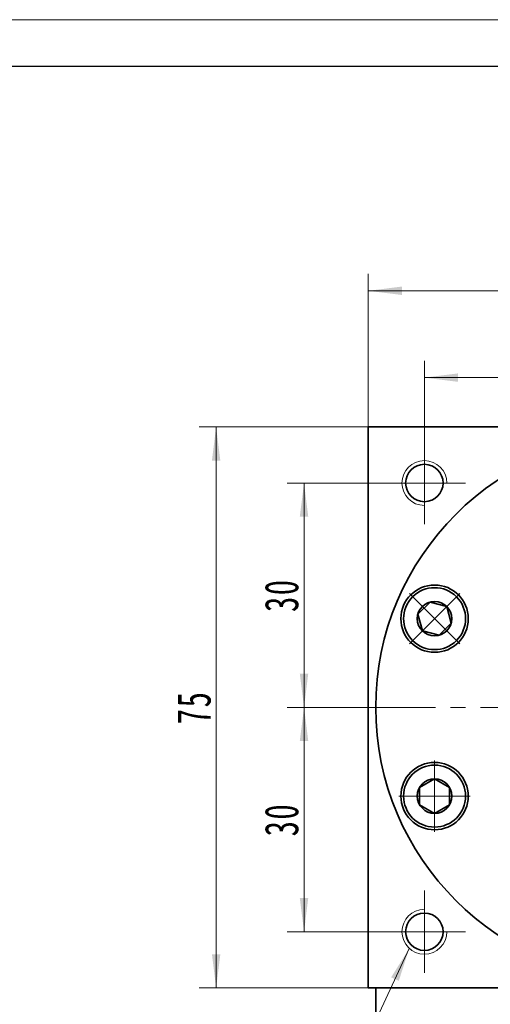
# Model space of a CAD drawing. Header units: millimetres. Extents: x -2 to 528, y 17 to 389.
# Tile 5 of 9: x 263 to 326, y 258 to 389. Entities that reach past the tile are written whole.
import ezdxf

# ---------------------------------------------------------------- set-up
doc = ezdxf.new("R2010")
doc.units = ezdxf.units.MM
doc.set_wipeout_variables(frame=1)
doc.linetypes.add('点画线', pattern=[18, 12, -2, 2, -2])
doc.layers.get('0').update_dxf_attribs({"lineweight": 35})
for name, color, linetype, lineweight in [('中心线层', 1, '点画线', 18), ('图框_外框线', 7, 'Continuous', 18), ('尺寸线层', 3, 'Continuous', 18), ('粗实线层', 7, 'Continuous', 35)]:
    doc.layers.add(name, color=color, linetype=linetype, lineweight=lineweight)
doc.styles.add('标准', font='txt', dxfattribs={"width": 0.667})
doc.dimstyles.new('a4-1-1.5', dxfattribs={"dimtxt": 4.5, "dimasz": 4.5, "dimexe": 2.25, "dimexo": 0, "dimgap": 0.75, "dimtad": 1, "dimdec": 3, "dimdsep": 46, "dimtxsty": '标准', "dimblk": '_CAXARROW', "dimcen": 0, "dimdle": 6, "dimazin": 2, "dimtfac": 0.707107, "dimtdec": 3, "dimtix": 1, "dimtmove": 2, "dimatfit": 3, "dimfxl": 0, "dimfrac": 2, "dimtolj": 1, "dimtzin": 0, "dimarcsym": 0})

# ---------------------------------------------------------------- blocks, each defined once
blk = doc.blocks.new('*X6')
at = {"layer": '尺寸线层', "linetype": 'Continuous'}
for points in [[(317.08, 341.59), (321.58, 341.03), (321.58, 342.16)], [(347.08, 341.59), (342.58, 341.03), (342.58, 342.16)]]:
    blk.add_hatch(color=0, dxfattribs=at).paths.add_polyline_path(points, flags=0)
at = {"layer": '尺寸线层', "color": 0, "linetype": 'Continuous'}
for p, q in [((317.08, 333), (317.08, 343.84)), ((347.08, 338), (347.08, 343.84)), ((347.08, 341.59), (317.08, 341.59))]:
    blk.add_line(p, q, dxfattribs=at)
at = {"layer": '尺寸线层', "color": 0, "insert": (332.08, 344.57), "char_height": 4.5, "width": 9, "attachment_point": 5, "line_spacing_factor": 1.15057, "style": '标准'}
blk.add_mtext('\\T1.1;30', dxfattribs=at)
blk = doc.blocks.new('_CAXARROW')
blk.add_hatch(color=0).paths.add_polyline_path([(0, 0), (-1, 0.125), (-1, -0.125)], flags=0)
blk = doc.blocks.new('*X8')
at = {"layer": '尺寸线层', "linetype": 'Continuous'}
for points in [[(309.58, 353.2), (314.08, 352.64), (314.08, 353.77)], [(384.58, 353.2), (380.08, 352.64), (380.08, 353.77)]]:
    blk.add_hatch(color=0, dxfattribs=at).paths.add_polyline_path(points, flags=0)
at = {"layer": '尺寸线层', "color": 0, "linetype": 'Continuous'}
for p, q in [((309.58, 335), (309.58, 355.45)), ((384.58, 335), (384.58, 355.45)), ((384.58, 353.2), (309.58, 353.2))]:
    blk.add_line(p, q, dxfattribs=at)
at = {"layer": '尺寸线层', "color": 0, "insert": (347.08, 356.15), "char_height": 4.5, "width": 9, "attachment_point": 5, "line_spacing_factor": 1.15057, "style": '标准'}
blk.add_mtext('\\T1.1;75', dxfattribs=at)
blk = doc.blocks.new('*X9')
at = {"layer": '尺寸线层', "linetype": 'Continuous'}
for points in [[(289.27, 335), (289.83, 330.5), (288.71, 330.5)], [(289.27, 260), (289.83, 264.5), (288.71, 264.5)]]:
    blk.add_hatch(color=0, dxfattribs=at).paths.add_polyline_path(points, flags=0)
at = {"layer": '尺寸线层', "color": 0, "linetype": 'Continuous'}
for p, q in [((309.58, 335), (287.02, 335)), ((289.27, 335), (289.27, 260)), ((309.58, 260), (287.02, 260))]:
    blk.add_line(p, q, dxfattribs=at)
at = {"layer": '尺寸线层', "color": 0, "insert": (286.32, 297.5), "char_height": 4.5, "width": 9, "attachment_point": 5, "rotation": 90, "line_spacing_factor": 1.15057, "style": '标准'}
blk.add_mtext('\\T1.1;75', dxfattribs=at)
blk = doc.blocks.new('*X10')
at = {"layer": '尺寸线层', "linetype": 'Continuous'}
for points in [[(301.01, 327.5), (301.57, 323), (300.44, 323)], [(301.01, 297.5), (301.57, 302), (300.44, 302)]]:
    blk.add_hatch(color=0, dxfattribs=at).paths.add_polyline_path(points, flags=0)
at = {"layer": '尺寸线层', "color": 0, "linetype": 'Continuous'}
for p, q in [((311.58, 327.5), (298.76, 327.5)), ((301.01, 327.5), (301.01, 297.5)), ((306.58, 297.5), (298.76, 297.5))]:
    blk.add_line(p, q, dxfattribs=at)
at = {"layer": '尺寸线层', "color": 0, "insert": (298.03, 312.5), "char_height": 4.5, "width": 9, "attachment_point": 5, "rotation": 90, "line_spacing_factor": 1.15057, "style": '标准'}
blk.add_mtext('\\T1.1;30', dxfattribs=at)
blk = doc.blocks.new('*X11')
at = {"layer": '尺寸线层', "linetype": 'Continuous'}
for points in [[(301.01, 297.5), (301.57, 293), (300.44, 293)], [(301.01, 267.5), (301.57, 272), (300.44, 272)]]:
    blk.add_hatch(color=0, dxfattribs=at).paths.add_polyline_path(points, flags=0)
at = {"layer": '尺寸线层', "color": 0, "linetype": 'Continuous'}
for p, q in [((306.58, 297.5), (298.76, 297.5)), ((301.01, 297.5), (301.01, 267.5)), ((311.58, 267.5), (298.76, 267.5))]:
    blk.add_line(p, q, dxfattribs=at)
at = {"layer": '尺寸线层', "color": 0, "insert": (298.03, 282.5), "char_height": 4.5, "width": 9, "attachment_point": 5, "rotation": 90, "line_spacing_factor": 1.15057, "style": '标准'}
blk.add_mtext('\\T1.1;30', dxfattribs=at)
blk = doc.blocks.new('*X12')
at = {"layer": '中心线层', "linetype": '点画线', "lineweight": 18}
for p, q in [((0, -4.76), (0, 4.76)), ((-4.76, 0), (4.76, 0))]:
    blk.add_line(p, q, dxfattribs=at)
at = {"layer": '粗实线层'}
for p, q in [((-2.31, 0), (-1.15, 2)), ((-1.15, 2), (1.15, 2)), ((2.31, 0), (1.15, 2)), ((2.31, 0), (1.15, 2)), ((-2.31, 0), (-1.15, -2)), ((2.31, 0), (1.15, -2)), ((-1.15, -2), (1.15, -2))]:
    blk.add_line(p, q, dxfattribs=at)
blk.add_circle((0, 0), 2.31, dxfattribs=at)
for start, end in [(0, 180), (180, 360)]:
    blk.add_arc((0, 0), 4.14, start, end, dxfattribs=at)
blk = doc.blocks.new('*X52')
at = {"layer": '尺寸线层', "linetype": 'Continuous'}
blk.add_hatch(color=0, dxfattribs=at).paths.add_polyline_path([(15.81, 26.08), (14.42, 21.77), (13.4, 22.24)], flags=0)
at = {"layer": '尺寸线层', "color": 0, "linetype": 'Continuous'}
blk.add_line((15.81, 26.08), (3.67, 0), dxfattribs=at)
at = {"layer": '尺寸线层', "color": 0}
for p, q in [((0, 10.09), (-13.03, 10.09)), ((0, 0), (0, 10.09)), ((0, 0), (-13.03, 0)), ((3.67, 0), (0, 0))]:
    blk.add_line(p, q, dxfattribs=at)
at = {"layer": '尺寸线层', "color": 0, "insert": (-2.25, 0.9), "char_height": 4.5, "width": 20.0078, "attachment_point": 9, "line_spacing_factor": 1.15057, "style": '标准'}
blk.add_mtext('\\T1.1;4-M6\\P6个面', dxfattribs=at)

msp = doc.modelspace()

# ---------------------------------------------------------------- linework, layer by layer
at = {"layer": '中心线层'}
for p, q in [((317.0781, 322.0007), (317.0781, 333.0007)), ((311.5781, 327.5007), (322.5781, 327.5007)), ((306.5781, 297.5007), (387.5781, 297.5007)), ((317.0781, 262.0007), (317.0781, 273.0007)), ((322.5781, 267.5007), (311.5781, 267.5007))]:
    msp.add_line(p, q, dxfattribs=at)
at = {"layer": '粗实线层'}
for p, q in [((309.5781, 335.0007), (384.5781, 335.0007)), ((309.5781, 334.1007), (309.5781, 335.0007)), ((309.5781, 335.0007), (309.5781, 260.0007)), ((309.5781, 260.0007), (384.5781, 260.0007)), ((310.5781, 260.0007), (310.5781, 245.0007))]:
    msp.add_line(p, q, dxfattribs=at)
for centre, radius in [((317.0781, 327.5007), 2.5), ((318.4379, 309.3639), 4.5), ((318.4379, 285.6375), 4.5), ((317.0781, 267.5007), 2.5)]:
    msp.add_circle(centre, radius, dxfattribs=at)
at = {"layer": '粗实线层', "lineweight": 18}
for centre, start, end in [((317.0781, 327.5007), 0, 270), ((317.0781, 267.5007), 90, 360)]:
    msp.add_arc(centre, 3, start, end, dxfattribs=at)

# ---------------------------------------------------------------- block references
at = {"layer": '尺寸线层'}
msp.add_blockref('*X52', (299.2387, 239.1647), dxfattribs=at)

# ---------------------------------------------------------------- dimensions: what is measured, and where the dimension line sits
for base, p1, p2, picture, middle in [((309.5781, 353.2032), (384.5781, 335.0007), (309.5781, 335.0007), '*X8', (347.0781, 356.1529)), ((317.0781, 341.5933), (347.0781, 338.0007), (317.0781, 333.0007), '*X6', (332.0781, 344.5682))]:
    dim = msp.add_linear_dim(base=base, p1=p1, p2=p2, dimstyle='a4-1-1.5', override={"dimsah": 1, "dimtfill": 1, "dimtzin": 0}, dxfattribs=at)
    dim.commit()
    dim.dimension.update_dxf_attribs({"geometry": picture, "text_midpoint": middle})
for base, p1, p2, picture, middle in [((289.2717, 260.0007), (309.5781, 335.0007), (309.5781, 260.0007), '*X9', (286.3219, 297.5007)), ((301.0058, 297.5007), (311.5781, 327.5007), (306.5781, 297.5007), '*X10', (298.0309, 312.5007)), ((301.0058, 267.5007), (306.5781, 297.5007), (311.5781, 267.5007), '*X11', (298.0309, 282.5007))]:
    dim = msp.add_linear_dim(base=base, p1=p1, p2=p2, angle=270, dimstyle='a4-1-1.5', override={"dimsah": 1, "dimtfill": 1, "dimtzin": 0}, dxfattribs=at)
    dim.commit()
    dim.dimension.update_dxf_attribs({"geometry": picture, "text_midpoint": middle})

# ---------------------------------------------------------------- next in the draw order: wipeouts: each hides what was drawn before it
for points in [[(321.3653, 312.2913), (321.3481, 312.3084), (321.3308, 312.3254), (321.3134, 312.3423), (321.2959, 312.3591), (321.2783, 312.3758), (321.2606, 312.3924), (321.2428, 312.4089), (321.2249, 312.4253), (321.2069, 312.4416), (321.1888, 312.4577), (321.1706, 312.4738), (321.1524, 312.4898), (321.134, 312.5056), (321.1155, 312.5214), (321.097, 312.537), (321.0783, 312.5525), (321.0596, 312.5679), (321.0408, 312.5833), (321.0219, 312.5985), (321.0029, 312.6135), (320.9838, 312.6285), (320.9646, 312.6434), (320.9453, 312.6581), (320.926, 312.6728), (320.9066, 312.6873), (320.887, 312.7017), (320.8674, 312.716), (320.8477, 312.7302), (320.828, 312.7443), (320.8081, 312.7582), (320.8081, 312.7582), (320.6478, 312.8647), (320.4827, 312.9636), (320.3131, 313.0548), (320.1395, 313.138), (319.9623, 313.213), (319.7817, 313.2797), (319.5982, 313.3379), (319.4123, 313.3876), (319.2242, 313.4285), (319.0344, 313.4607), (318.8433, 313.484), (318.6514, 313.4984), (318.4589, 313.5038), (318.2665, 313.5003), (318.0744, 313.4879), (317.8831, 313.4665), (317.693, 313.4363), (317.5045, 313.3973), (317.318, 313.3495), (317.134, 313.2932), (316.9527, 313.2283), (316.7747, 313.1551), (316.6003, 313.0737), (316.4298, 312.9843), (316.2637, 312.887), (316.1023, 312.7822), (315.9459, 312.6699), (315.795, 312.5505), (315.6497, 312.4242), (315.5105, 312.2913), (315.5105, 312.2913), (315.3775, 312.152), (315.2513, 312.0068), (315.1318, 311.8558), (315.0196, 311.6994), (314.9147, 311.538), (314.8175, 311.3719), (314.728, 311.2014), (314.6466, 311.027), (314.5734, 310.849), (314.5086, 310.6678), (314.4522, 310.4837), (314.4045, 310.2972), (314.3654, 310.1087), (314.3352, 309.9186), (314.3139, 309.7273), (314.3014, 309.5353), (314.2979, 309.3428), (314.3034, 309.1504), (314.3178, 308.9584), (314.3411, 308.7674), (314.3732, 308.5776), (314.4142, 308.3895), (314.4638, 308.2035), (314.522, 308.02), (314.5887, 307.8395), (314.6638, 307.6622), (314.7469, 307.4886), (314.8381, 307.3191), (314.937, 307.154), (315.0435, 306.9936), (315.0435, 306.9936), (315.0575, 306.9738), (315.0716, 306.954), (315.0857, 306.9343), (315.1, 306.9147), (315.1144, 306.8952), (315.129, 306.8758), (315.1436, 306.8564), (315.1584, 306.8371), (315.1732, 306.818), (315.1882, 306.7989), (315.2033, 306.7799), (315.2185, 306.761), (315.2338, 306.7421), (315.2492, 306.7234), (315.2647, 306.7048), (315.2804, 306.6862), (315.2961, 306.6678), (315.312, 306.6494), (315.3279, 306.6311), (315.344, 306.6129), (315.3602, 306.5948), (315.3765, 306.5769), (315.3929, 306.559), (315.4093, 306.5412), (315.4259, 306.5235), (315.4426, 306.5059), (315.4594, 306.4884), (315.4763, 306.471), (315.4934, 306.4536), (315.5105, 306.4364), (315.5105, 306.4364), (315.6677, 306.2872), (315.8325, 306.1465), (316.0044, 306.0145), (316.1831, 305.8918), (316.3679, 305.7785), (316.5584, 305.6751), (316.754, 305.5818), (316.9542, 305.4988), (317.1585, 305.4265), (317.3664, 305.3649), (317.5771, 305.3143), (317.7902, 305.2748), (318.0051, 305.2465), (318.2212, 305.2295), (318.4379, 305.2239), (318.6546, 305.2295), (318.8706, 305.2465), (319.0855, 305.2748), (319.2986, 305.3143), (319.5094, 305.3649), (319.7172, 305.4265), (319.9215, 305.4988), (320.1218, 305.5818), (320.3174, 305.6751), (320.5079, 305.7785), (320.6927, 305.8918), (320.8713, 306.0145), (321.0433, 306.1465), (321.2081, 306.2872), (321.3653, 306.4364), (321.3653, 306.4364), (321.5145, 306.5937), (321.6553, 306.7585), (321.7872, 306.9304), (321.91, 307.1091), (322.0232, 307.2939), (322.1266, 307.4843), (322.22, 307.68), (322.3029, 307.8802), (322.3753, 308.0845), (322.4368, 308.2924), (322.4874, 308.5031), (322.5269, 308.7162), (322.5552, 308.9311), (322.5722, 309.1472), (322.5779, 309.3639), (322.5722, 309.5805), (322.5552, 309.7966), (322.5269, 310.0115), (322.4874, 310.2246), (322.4368, 310.4354), (322.3753, 310.6432), (322.3029, 310.8475), (322.22, 311.0478), (322.1266, 311.2434), (322.0232, 311.4339), (321.91, 311.6187), (321.7872, 311.7973), (321.6553, 311.9692), (321.5145, 312.1341)], [(318.4379, 289.7775), (318.4136, 289.7774), (318.3894, 289.7772), (318.3651, 289.7768), (318.3408, 289.7764), (318.3166, 289.7757), (318.2923, 289.7749), (318.2681, 289.774), (318.2438, 289.7729), (318.2196, 289.7717), (318.1954, 289.7704), (318.1712, 289.7689), (318.147, 289.7673), (318.1228, 289.7655), (318.0986, 289.7636), (318.0744, 289.7615), (318.0502, 289.7593), (318.0261, 289.757), (318.002, 289.7545), (317.9778, 289.7518), (317.9537, 289.7491), (317.9296, 289.7462), (317.9056, 289.7431), (317.8815, 289.7399), (317.8575, 289.7366), (317.8335, 289.7331), (317.8095, 289.7295), (317.7855, 289.7258), (317.7616, 289.7219), (317.7376, 289.7178), (317.7137, 289.7137), (317.7137, 289.7137), (317.525, 289.6756), (317.3383, 289.6288), (317.154, 289.5734), (316.9724, 289.5094), (316.794, 289.4371), (316.6192, 289.3566), (316.4483, 289.2681), (316.2817, 289.1717), (316.1197, 289.0676), (315.9628, 288.9562), (315.8112, 288.8375), (315.6653, 288.712), (315.5254, 288.5798), (315.3918, 288.4412), (315.2647, 288.2966), (315.1446, 288.1462), (315.0315, 287.9904), (314.9258, 287.8295), (314.8277, 287.6639), (314.7374, 287.4939), (314.6552, 287.3199), (314.581, 287.1423), (314.5153, 286.9614), (314.458, 286.7776), (314.4093, 286.5914), (314.3693, 286.4031), (314.3381, 286.2131), (314.3158, 286.0219), (314.3024, 285.8299), (314.2979, 285.6375), (314.2979, 285.6375), (314.3024, 285.4451), (314.3158, 285.253), (314.3381, 285.0618), (314.3693, 284.8719), (314.4093, 284.6836), (314.458, 284.4974), (314.5153, 284.3136), (314.581, 284.1327), (314.6552, 283.9551), (314.7374, 283.781), (314.8277, 283.611), (314.9258, 283.4454), (315.0315, 283.2846), (315.1446, 283.1288), (315.2647, 282.9784), (315.3918, 282.8338), (315.5254, 282.6952), (315.6653, 282.563), (315.8112, 282.4375), (315.9628, 282.3188), (316.1197, 282.2074), (316.2817, 282.1033), (316.4483, 282.0069), (316.6192, 281.9184), (316.794, 281.8378), (316.9724, 281.7655), (317.154, 281.7016), (317.3383, 281.6462), (317.525, 281.5994), (317.7137, 281.5613), (317.7137, 281.5613), (317.7376, 281.5571), (317.7616, 281.5531), (317.7855, 281.5492), (317.8095, 281.5455), (317.8335, 281.5418), (317.8575, 281.5384), (317.8815, 281.535), (317.9056, 281.5319), (317.9296, 281.5288), (317.9537, 281.5259), (317.9778, 281.5231), (318.002, 281.5205), (318.0261, 281.518), (318.0502, 281.5157), (318.0744, 281.5135), (318.0986, 281.5114), (318.1228, 281.5095), (318.147, 281.5077), (318.1712, 281.5061), (318.1954, 281.5046), (318.2196, 281.5032), (318.2438, 281.502), (318.2681, 281.501), (318.2923, 281.5), (318.3166, 281.4993), (318.3408, 281.4986), (318.3651, 281.4981), (318.3894, 281.4978), (318.4136, 281.4976), (318.4379, 281.4975), (318.4379, 281.4975), (318.6546, 281.5032), (318.8706, 281.5202), (319.0855, 281.5485), (319.2986, 281.588), (319.5094, 281.6386), (319.7172, 281.7001), (319.9215, 281.7725), (320.1218, 281.8554), (320.3174, 281.9487), (320.5079, 282.0521), (320.6927, 282.1654), (320.8713, 282.2882), (321.0433, 282.4201), (321.2081, 282.5609), (321.3653, 282.7101), (321.5145, 282.8673), (321.6553, 283.0321), (321.7872, 283.2041), (321.91, 283.3827), (322.0232, 283.5675), (322.1266, 283.758), (322.22, 283.9536), (322.3029, 284.1538), (322.3753, 284.3582), (322.4368, 284.566), (322.4874, 284.7767), (322.5269, 284.9899), (322.5552, 285.2047), (322.5722, 285.4208), (322.5779, 285.6375), (322.5779, 285.6375), (322.5722, 285.8542), (322.5552, 286.0702), (322.5269, 286.2851), (322.4874, 286.4982), (322.4368, 286.709), (322.3753, 286.9168), (322.3029, 287.1211), (322.22, 287.3214), (322.1266, 287.517), (322.0232, 287.7075), (321.91, 287.8923), (321.7872, 288.0709), (321.6553, 288.2429), (321.5145, 288.4077), (321.3653, 288.5649), (321.2081, 288.7141), (321.0433, 288.8549), (320.8713, 288.9868), (320.6927, 289.1096), (320.5079, 289.2228), (320.3174, 289.3263), (320.1218, 289.4196), (319.9215, 289.5025), (319.7172, 289.5749), (319.5094, 289.6364), (319.2986, 289.687), (319.0855, 289.7265), (318.8706, 289.7548), (318.6546, 289.7718)]]:
    msp.add_wipeout(points).dxf.layer = '粗实线层'

# ---------------------------------------------------------------- next in the draw order: linework, layer by layer
at = {"layer": '图框_外框线', "color": 3}
msp.add_lwpolyline([(1.0704, 17.1225), (527.5956, 17.1225), (527.5956, 389.4511), (1.0704, 389.4511)], close=True, dxfattribs=at)
at = {"layer": '图框_外框线', "color": 3, "lineweight": 25}
msp.add_lwpolyline([(32.4112, 23.3907), (521.3275, 23.3907), (521.3275, 383.1829), (32.4112, 383.1829)], close=True, dxfattribs=at)
at = {"layer": '粗实线层'}
msp.add_circle((347.0781, 297.5007), 36.5, dxfattribs=at)

# ---------------------------------------------------------------- next in the draw order: block references
for p, rotation in [((318.4379, 309.3639), 45.00000000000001), ((318.4379, 285.6375), 90)]:
    msp.add_blockref('*X12', p, dxfattribs=dict(at, rotation=rotation))

doc.saveas('drawing.dxf')
